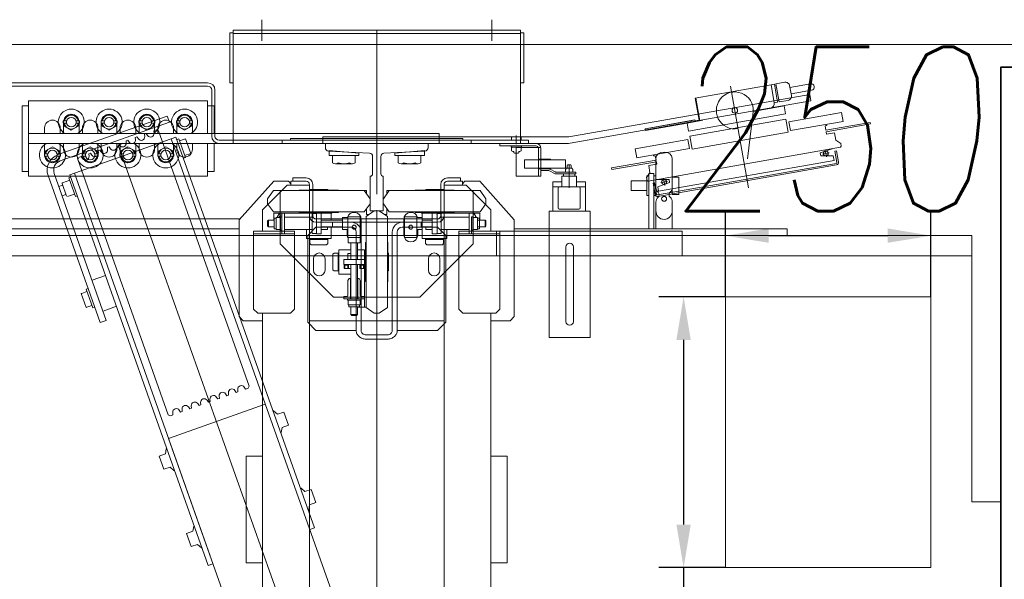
# Model space of a CAD drawing. Header units: millimetres. Extents: x 144573 to 336993, y 74252 to 247042.
# Tile 152 of 256: x 162297 to 163496, y 190403 to 191086. Entities that reach past the tile are written whole.
import ezdxf

# ---------------------------------------------------------------- set-up
doc = ezdxf.new("R2010")
doc.units = ezdxf.units.MM
doc.layers.get('Defpoints').update_dxf_attribs({"color": 255, "lineweight": 0})
doc.layers.add('DIM_COMP_AUX', color=255, linetype='Continuous', lineweight=0, plot=False)
doc.layers.add('NOVÁ TENKÁ', color=255, linetype='Continuous', lineweight=0)
doc.layers.add('ŽB', color=255, linetype='Continuous', lineweight=0)
doc.styles.add('ROMANS', font='romans.shx', dxfattribs={"width": 0.75, "oblique": 5, "height": 200})
doc.dimstyles.new('KONE_mm', dxfattribs={"dimscale": 15, "dimtxt": 3.5, "dimasz": 3.5, "dimexe": 2, "dimexo": 0, "dimgap": 2, "dimtad": 1, "dimdec": 0, "dimrnd": 0.01, "dimzin": 0, "dimdsep": 46, "dimtxsty": 'ROMANS', "dimsah": 1, "dimcen": 0, "dimclrd": 256, "dimclre": 256, "dimclrt": 256, "dimadec": 1, "dimazin": 3, "dimtfac": 1, "dimtdec": 0, "dimtmove": 0, "dimatfit": 3, "dimfxl": 0, "dimtolj": 1, "dimtzin": 0, "dimarcsym": 0})

# ---------------------------------------------------------------- blocks, each defined once
blk = doc.blocks.new('*D984')
at = {"layer": 'Defpoints', "color": 0, "transparency": 16777216}
for p in [(700, 505), (774.6, 505), (700, 255)]:
    blk.add_point(p, dxfattribs=at)
at = {"layer": 'DIM_COMP_AUX', "lineweight": -2, "transparency": 16777216}
for p, q in [((700, 505), (804.6, 505)), ((774.6, 307.5), (774.6, 452.5)), ((700, 255), (804.6, 255))]:
    blk.add_line(p, q, dxfattribs=at)
at = {"layer": 'DIM_COMP_AUX', "transparency": 16777216}
for points in [[(783.4, 452.5), (765.9, 452.5), (774.6, 505)], [(783.4, 307.5), (765.9, 307.5), (774.6, 255)]]:
    blk.add_solid(points, dxfattribs=at)
at = {"layer": 'DIM_COMP_AUX', "transparency": 16777216, "insert": (904.6, 380), "char_height": 200, "attachment_point": 5, "rotation": 270, "style": 'ROMANS'}
blk.add_mtext('\\A1;250', dxfattribs=at)
blk = doc.blocks.new('*D985')
at = {"layer": 'Defpoints', "color": 0, "transparency": 16777216}
for p in [(370, 556.2), (370, 505), (700, 505)]:
    blk.add_point(p, dxfattribs=at)
at = {"layer": 'DIM_COMP_AUX', "lineweight": -2, "transparency": 16777216}
for p, q in [((370, 505), (370, 586.2)), ((700, 505), (700, 586.2)), ((370, 556.2), (-134.9, 556.2)), ((647.5, 556.2), (422.5, 556.2))]:
    blk.add_line(p, q, dxfattribs=at)
at = {"layer": 'DIM_COMP_AUX', "transparency": 16777216}
for points in [[(422.5, 565), (422.5, 547.5), (370, 556.2)], [(647.5, 565), (647.5, 547.5), (700, 556.2)]]:
    blk.add_solid(points, dxfattribs=at)
at = {"layer": 'DIM_COMP_AUX', "transparency": 16777216, "insert": (91.3, 686.2), "char_height": 200, "attachment_point": 5, "style": 'ROMANS'}
blk.add_mtext('\\A1;330', dxfattribs=at)
blk = doc.blocks.new('10030_Elevator_0')
at = {"layer": 'NOVÁ TENKÁ'}
for p, q in [((775, 205), (775, 1880)), ((750, 205), (750, 1855)), ((783, 1097.5), (783, 1430)), ((795, 1096.61), (795, 1412)), ((957, 1377.5), (957, 1136)), ((961, 1377.5), (961, 1136)), ((853, 1362), (933, 1362)), ((853, 1354), (853, 1362)), ((933, 1354), (933, 1362)), ((847, 1136), (847, 1354)), ((847, 1354), (939, 1354)), ((887, 1354), (887, 854)), ((899, 1354), (899, 854)), ((939, 1354), (939, 1136)), ((868.11, 1333.47), (863.22, 1325)), ((871.59, 1333.47), (868.11, 1333.47)), ((874.41, 1334.78), (871.59, 1334.78)), ((871.59, 1334.78), (871.59, 1330.65)), ((873, 1334.5), (882, 1334.5)), ((874.41, 1330.65), (874.41, 1334.78)), ((877.89, 1333.47), (874.41, 1333.47)), ((882.78, 1325), (877.89, 1333.47)), ((882, 1334.5), (887, 1334.5)), ((906, 1334.5), (899, 1334.5)), ((668.73, 1266.94), (847.84, 1330.33)), ((671.39, 1259.4), (850.51, 1322.79)), ((863.22, 1325), (868.11, 1316.53)), ((871.59, 1315.22), (871.59, 1319.35)), ((874.41, 1319.35), (874.41, 1315.22)), ((877.89, 1316.53), (882.78, 1325)), ((838.05, 1313.32), (822.78, 1307.92)), ((823.17, 1313.12), (824.76, 1308.62)), ((834.48, 1317.12), (836.07, 1312.62)), ((842.31, 1303.98), (839.2, 1312.78)), ((865.82, 1315.48), (912.87, 1182.56)), ((868.11, 1316.53), (871.59, 1316.53)), ((874.41, 1315.22), (871.59, 1315.22)), ((873, 1315.5), (882, 1315.5)), ((873.36, 1318.15), (920.41, 1185.23)), ((874.41, 1316.53), (877.89, 1316.53)), ((887, 1311.5), (880, 1311.5)), ((882, 1315.5), (887, 1315.5)), ((899, 1315.5), (906, 1315.5)), ((904, 1311.5), (899, 1311.5)), ((908.11, 1310.47), (903.22, 1302)), ((913, 1311.5), (904, 1311.5)), ((911.59, 1310.47), (908.11, 1310.47)), ((911.59, 1307.65), (911.59, 1311.78)), ((911.59, 1311.78), (914.41, 1311.78)), ((914.41, 1311.78), (914.41, 1307.65)), ((917.89, 1310.47), (914.41, 1310.47)), ((922.78, 1302), (917.89, 1310.47)), ((848.8, 1303.63), (372.74, 1135.13)), ((737.59, 1257.9), (850.81, 1297.97)), ((825.35, 1297.97), (822.23, 1306.77)), ((845.14, 1304.98), (822.52, 1296.97)), ((823.35, 1294.62), (822.52, 1296.97)), ((845.98, 1302.62), (845.14, 1304.98)), ((894.59, 1174.5), (848.8, 1303.63)), ((903.22, 1302), (908.11, 1293.53)), ((911.59, 1296.35), (911.59, 1292.22)), ((914.41, 1292.22), (914.41, 1296.35)), ((917.89, 1293.53), (922.78, 1302)), ((556.33, 1183.91), (867.34, 1294.23)), ((709.37, 1283.98), (686.75, 1275.97)), ((704.04, 1290.05), (687.07, 1284.04)), ((687.34, 1283.28), (687.07, 1284.04)), ((689.57, 1276.97), (687.34, 1283.28)), ((704.04, 1290.05), (704.31, 1289.29)), ((706.54, 1282.98), (704.31, 1289.29)), ((710.2, 1281.62), (709.37, 1283.98)), ((868.11, 1287.47), (863.22, 1279)), ((867.34, 1294.23), (869.89, 1293.02)), ((871.59, 1287.47), (868.11, 1287.47)), ((868.61, 1288.22), (871.01, 1289.87)), ((869.89, 1293.02), (871.01, 1289.87)), ((874.41, 1288.78), (871.59, 1288.78)), ((871.59, 1288.78), (871.59, 1284.65)), ((873, 1288.5), (882, 1288.5)), ((874.41, 1284.65), (874.41, 1288.78)), ((877.89, 1287.47), (874.41, 1287.47)), ((882.78, 1279), (877.89, 1287.47)), ((880, 1292.5), (887, 1292.5)), ((882, 1288.5), (887, 1288.5)), ((904, 1292.5), (899, 1292.5)), ((906, 1288.5), (899, 1288.5)), ((913, 1292.5), (904, 1292.5)), ((908.11, 1293.53), (911.59, 1293.53)), ((911.59, 1292.22), (914.41, 1292.22)), ((914.41, 1293.53), (917.89, 1293.53)), ((687.58, 1273.61), (686.75, 1275.97)), ((726.25, 1260.25), (720.41, 1276.75)), ((863.22, 1279), (868.11, 1270.53)), ((874.29, 1280.62), (871.38, 1280.39)), ((871.59, 1269.22), (871.59, 1273.35)), ((872.62, 1276.91), (875.02, 1278.56)), ((874.29, 1280.62), (875.02, 1278.56)), ((874.41, 1273.35), (874.41, 1269.22)), ((877.89, 1270.53), (882.78, 1279)), ((668.73, 1266.94), (671.39, 1259.4)), ((688.55, 1246.9), (682.71, 1263.4)), ((868.11, 1270.53), (871.59, 1270.53)), ((874.41, 1269.22), (871.59, 1269.22)), ((873, 1269.5), (882, 1269.5)), ((874.41, 1270.53), (877.89, 1270.53)), ((878.3, 1269.31), (875.4, 1269.08)), ((876.63, 1265.6), (879.03, 1267.25)), ((878.3, 1269.31), (879.03, 1267.25)), ((887, 1265.5), (880, 1265.5)), ((882, 1269.5), (887, 1269.5)), ((899, 1269.5), (906, 1269.5)), ((904, 1265.5), (899, 1265.5)), ((908.11, 1264.47), (903.22, 1256)), ((913, 1265.5), (904, 1265.5)), ((911.59, 1264.47), (908.11, 1264.47)), ((911.59, 1261.65), (911.59, 1265.78)), ((911.59, 1265.78), (914.41, 1265.78)), ((914.41, 1265.78), (914.41, 1261.65)), ((917.89, 1264.47), (914.41, 1264.47)), ((922.78, 1256), (917.89, 1264.47)), ((737.59, 1257.9), (384.17, 1132.81)), ((882.31, 1258), (879.41, 1257.77)), ((880.64, 1254.29), (883.04, 1255.94)), ((882.31, 1258), (883.04, 1255.94)), ((903.22, 1256), (908.11, 1247.53)), ((908.11, 1247.53), (911.59, 1247.53)), ((911.59, 1250.35), (911.59, 1246.22)), ((914.41, 1246.22), (914.41, 1250.35)), ((914.41, 1247.53), (917.89, 1247.53)), ((917.89, 1247.53), (922.78, 1256)), ((-885.49, 616.04), (885.09, 1245.09)), ((868.11, 1241.47), (863.22, 1233)), ((871.59, 1241.47), (868.11, 1241.47)), ((874.41, 1242.78), (871.59, 1242.78)), ((871.59, 1242.78), (871.59, 1238.65)), ((873, 1242.5), (882, 1242.5)), ((874.41, 1238.65), (874.41, 1242.78)), ((877.89, 1241.47), (874.41, 1241.47)), ((882.78, 1233), (877.89, 1241.47)), ((880, 1246.5), (887, 1246.5)), ((882, 1242.5), (887, 1242.5)), ((886.32, 1246.69), (883.42, 1246.46)), ((884.65, 1242.98), (887.05, 1244.63)), ((886.32, 1246.69), (887.05, 1244.63)), ((890.33, 1235.38), (887.43, 1235.15)), ((890.33, 1235.38), (891.07, 1233.32)), ((904, 1246.5), (899, 1246.5)), ((906, 1242.5), (899, 1242.5)), ((913, 1246.5), (904, 1246.5)), ((911.59, 1246.22), (914.41, 1246.22)), ((863.22, 1233), (868.11, 1224.53)), ((868.11, 1224.53), (871.59, 1224.53)), ((871.59, 1223.22), (871.59, 1227.35)), ((873, 1223.5), (882, 1223.5)), ((874.41, 1227.35), (874.41, 1223.22)), ((874.41, 1224.53), (877.89, 1224.53)), ((877.89, 1224.53), (882.78, 1233)), ((882, 1223.5), (887, 1223.5)), ((888.67, 1231.67), (891.07, 1233.32)), ((894.35, 1224.07), (891.44, 1223.84)), ((894.35, 1224.07), (895.08, 1222.01)), ((899, 1223.5), (906, 1223.5)), ((874.41, 1223.22), (871.59, 1223.22)), ((887, 1219.5), (880, 1219.5)), ((892.68, 1220.36), (895.08, 1222.01)), ((898.36, 1212.76), (895.46, 1212.53)), ((898.36, 1212.76), (899.09, 1210.7)), ((904, 1219.5), (899, 1219.5)), ((908.11, 1218.47), (903.22, 1210)), ((913, 1219.5), (904, 1219.5)), ((911.59, 1218.47), (908.11, 1218.47)), ((911.59, 1215.65), (911.59, 1219.78)), ((911.59, 1219.78), (914.41, 1219.78)), ((914.41, 1219.78), (914.41, 1215.65)), ((917.89, 1218.47), (914.41, 1218.47)), ((922.78, 1210), (917.89, 1218.47)), ((880, 1200.5), (887, 1200.5)), ((896.69, 1209.05), (899.09, 1210.7)), ((904, 1200.5), (899, 1200.5)), ((902.37, 1201.45), (899.47, 1201.22)), ((902.37, 1201.45), (903.49, 1198.3)), ((903.22, 1210), (908.11, 1201.53)), ((913, 1200.5), (904, 1200.5)), ((908.11, 1201.53), (911.59, 1201.53)), ((911.59, 1204.35), (911.59, 1200.22)), ((911.59, 1200.22), (914.41, 1200.22)), ((914.41, 1200.22), (914.41, 1204.35)), ((914.41, 1201.53), (917.89, 1201.53)), ((917.89, 1201.53), (922.78, 1210)), ((505.9, 1194.99), (489.88, 1189.32)), ((492.54, 1181.78), (489.88, 1189.32)), ((508.57, 1187.45), (505.9, 1194.99)), ((508.57, 1187.45), (514.81, 1186.29)), ((902.27, 1195.75), (591.26, 1085.42)), ((868.11, 1195.47), (863.22, 1187)), ((871.59, 1195.47), (868.11, 1195.47)), ((874.41, 1196.78), (871.59, 1196.78)), ((871.59, 1196.78), (871.59, 1192.65)), ((873, 1196.5), (882, 1196.5)), ((874.41, 1192.65), (874.41, 1196.78)), ((877.89, 1195.47), (874.41, 1195.47)), ((882.78, 1187), (877.89, 1195.47)), ((882, 1196.5), (887, 1196.5)), ((906, 1196.5), (899, 1196.5)), ((903.49, 1198.3), (902.27, 1195.75)), ((-891.82, 679.78), (527.46, 1183.53)), ((-526.87, 676.67), (892.48, 1180.44)), ((492.54, 1181.78), (488.42, 1176.95)), ((488.42, 1176.95), (488.69, 1176.17)), ((514.81, 1186.29), (515.09, 1185.51)), ((569.17, 1065.69), (527.46, 1183.53)), ((556.32, 1183.91), (555.11, 1181.35)), ((555.11, 1181.35), (556.23, 1178.2)), ((559.13, 1178.43), (556.23, 1178.2)), ((863.22, 1187), (868.11, 1178.53)), ((868.11, 1178.53), (871.59, 1178.53)), ((871.59, 1177.22), (871.59, 1181.35)), ((874.41, 1177.22), (871.59, 1177.22)), ((873, 1177.5), (882, 1177.5)), ((874.41, 1181.35), (874.41, 1177.22)), ((874.41, 1178.53), (877.89, 1178.53)), ((877.89, 1178.53), (882.78, 1187)), ((882, 1177.5), (887, 1177.5)), ((899, 1177.5), (906, 1177.5)), ((920.41, 1185.23), (912.87, 1182.56)), ((418.45, 1005.98), (894.59, 1174.5)), ((559.51, 1168.95), (561.91, 1170.61)), ((559.51, 1168.95), (560.24, 1166.89)), ((563.14, 1167.12), (560.24, 1166.89)), ((869.06, 1165.47), (869.9, 1163.11)), ((869.9, 1163.11), (892.52, 1171.12)), ((874.92, 1156.4), (872.25, 1163.95)), ((887, 1173.5), (880, 1173.5)), ((890.16, 1170.28), (892.83, 1162.74)), ((891.69, 1173.48), (892.52, 1171.12)), ((904, 1173.5), (899, 1173.5)), ((908.11, 1172.47), (903.22, 1164)), ((903.22, 1164), (908.11, 1155.53)), ((913, 1173.5), (904, 1173.5)), ((911.59, 1172.47), (908.11, 1172.47)), ((911.59, 1169.65), (911.59, 1173.78)), ((911.59, 1173.78), (914.41, 1173.78)), ((914.41, 1173.78), (914.41, 1169.65)), ((917.89, 1172.47), (914.41, 1172.47)), ((922.78, 1164), (917.89, 1172.47)), ((917.89, 1155.53), (922.78, 1164)), ((411.63, 1161.62), (395.61, 1155.95)), ((398.28, 1148.41), (395.61, 1155.95)), ((414.3, 1154.08), (411.63, 1161.62)), ((414.3, 1154.08), (420.55, 1152.92)), ((420.55, 1152.92), (420.82, 1152.15)), ((563.52, 1157.64), (565.92, 1159.3)), ((563.52, 1157.64), (564.25, 1155.58)), ((567.15, 1155.82), (564.25, 1155.58)), ((874.92, 1156.4), (892.83, 1162.74)), ((880, 1154.5), (887, 1154.5)), ((904, 1154.5), (899, 1154.5)), ((913, 1154.5), (904, 1154.5)), ((908.11, 1155.53), (911.59, 1155.53)), ((911.59, 1158.35), (911.59, 1154.22)), ((911.59, 1154.22), (914.41, 1154.22)), ((914.41, 1154.22), (914.41, 1158.35)), ((914.41, 1155.53), (917.89, 1155.53)), ((398.28, 1148.41), (394.15, 1143.58)), ((394.15, 1143.58), (394.43, 1142.8)), ((567.53, 1146.34), (569.93, 1147.99)), ((567.53, 1146.34), (568.26, 1144.28)), ((571.16, 1144.51), (568.26, 1144.28)), ((374.74, 1129.47), (372.74, 1135.13)), ((571.54, 1135.03), (573.94, 1136.68)), ((571.54, 1135.03), (572.27, 1132.97)), ((575.18, 1133.2), (572.27, 1132.97)), ((887, 1136), (847, 1136)), ((853, 1128), (853, 1136)), ((887, 1128), (853, 1128)), ((952, 1131), (896, 1131)), ((939, 1136), (899, 1136)), ((933, 1128), (899, 1128)), ((933, 1128), (933, 1136)), ((575.55, 1123.72), (577.95, 1125.37)), ((575.55, 1123.72), (576.28, 1121.66)), ((579.19, 1121.89), (576.28, 1121.66)), ((891, 815), (891, 1122)), ((952, 1127), (896, 1127)), ((579.57, 1112.41), (581.96, 1114.06)), ((579.57, 1112.41), (580.3, 1110.35)), ((583.2, 1110.58), (580.3, 1110.35)), ((991.79, 1105), (887, 1105)), ((887, 1105), (887, 755)), ((887, 755), (887, 1105)), ((887, 1105), (887, 755)), ((891, 1105), (891, 755)), ((960, 1105), (1025, 1105)), ((1021, 1105), (1021, 755)), ((1025, 1105), (1025, 755)), ((1025, 755), (1025, 1105)), ((1025, 1105), (1025, 755)), ((583.58, 1101.1), (585.98, 1102.75)), ((583.58, 1101.1), (584.31, 1099.04)), ((587.21, 1099.27), (584.31, 1099.04)), ((587.59, 1089.79), (589.99, 1091.44)), ((676, 1097.5), (671, 1092.5)), ((671, 1092.5), (671, 1069)), ((794, 1097.5), (676, 1097.5)), ((841, 1055.5), (794, 1097.5)), ((376, 1089), (506, 1089)), ((376, 1077), (376, 1089)), ((506, 1077), (506, 1089)), ((587.59, 1089.79), (588.71, 1086.64)), ((588.71, 1086.64), (591.26, 1085.42)), ((685, 1080), (680, 1075)), ((685, 1080), (780, 1080)), ((777, 1030), (777, 1080)), ((780, 1030), (780, 1080)), ((680, 1069), (-806, 1069)), ((376, 1071), (376, 1077)), ((376, 1071), (376, 1069)), ((506, 1071), (506, 1077)), ((506, 1071), (506, 1069)), ((680, 1075), (680, 1035)), ((806, 1069), (780, 1069)), ((836, 1039), (806, 1069)), ((1037.91, 1070.03), (1012.09, 1070.03)), ((561.08, 1055.59), (556.95, 1050.76)), ((560.8, 1056.36), (561.08, 1055.59)), ((786.5, 1062.89), (785.5, 1061.89)), ((793.5, 1061.89), (785.5, 1061.89)), ((785.5, 1061.89), (785.5, 1055.1)), ((792.5, 1062.89), (786.5, 1062.89)), ((793.5, 1061.89), (792.5, 1062.89)), ((793.5, 1061.89), (793.5, 1055.1)), ((793.5, 1055.5), (802, 1055.5)), ((802, 985.5), (802, 1055.5)), ((813.5, 1062.89), (803.5, 1055.88)), ((803.5, 1055.88), (803.5, 1000.5)), ((819.5, 1062.89), (829.5, 1055.88)), ((829.5, 1055.88), (829.5, 1000.5)), ((841, 1055.5), (841, 1052.5)), ((534.41, 1047.02), (534.68, 1046.24)), ((534.68, 1046.24), (540.92, 1045.09)), ((543.59, 1037.54), (540.92, 1045.09)), ((556.95, 1050.76), (559.62, 1043.22)), ((764.5, 1047.5), (699.5, 982.5)), ((829.5, 1047.5), (764.5, 1047.5)), ((777, 1045.5), (789.5, 1045.5)), ((777, 1042.5), (777, 1045.5)), ((797.5, 1047.1), (781.5, 1047.1)), ((781.5, 1047.1), (781.5, 1045.5)), ((781.5, 1045.5), (797.5, 1045.5)), ((796.69, 1052.6), (782.31, 1052.6)), ((782.31, 1047.5), (782.31, 1052.6)), ((783, 1055.1), (783, 1052.6)), ((783, 1055.1), (796, 1055.1)), ((784.11, 1047.1), (794.89, 1047.1)), ((802, 1045.5), (789.5, 1045.5)), ((796, 1055.1), (796, 1052.6)), ((796.69, 1047.5), (796.69, 1052.6)), ((797.5, 1045.5), (797.5, 1047.1)), ((802, 1055), (802, 985)), ((802, 1055), (802, 985)), ((802, 1042.5), (802, 1045.5)), ((841, 1037.5), (841, 1052.5)), ((887, 1045), (887, 745)), ((887, 1045), (891, 1045)), ((891, 1045), (891, 745)), ((543.59, 1037.54), (559.62, 1043.22)), ((680, 1035), (685, 1030)), ((777, 1042.5), (780.5, 1042.5)), ((799, 1042.5), (778.5, 1042.5)), ((778.5, 1042.5), (799, 1042.5)), ((782, 1042.5), (782, 1008.5)), ((797, 1042.5), (797, 1008.5)), ((802, 1042.5), (798.5, 1042.5)), ((836, 1020), (836, 1039)), ((836, 1034.5), (841, 1034.5)), ((838, 1034.5), (841, 1037.5)), ((841, 1032), (841, 1034.5)), ((841, 1032), (841, 1016)), ((841, 1032), (845, 1032)), ((845, 1032), (845, 1016)), ((891, 1035), (893, 1035)), ((893, 1035), (893, 930)), ((466.81, 1022.22), (462.68, 1017.39)), ((466.53, 1023), (466.81, 1022.22)), ((685, 1030), (780, 1030)), ((803, 1000.5), (803, 1024)), ((830, 1000.5), (830, 1024)), ((836, 1020), (836, 1012)), ((836, 1012), (-837, 1012)), ((418.45, 1005.98), (416.45, 1011.64)), ((440.14, 1013.66), (440.41, 1012.88)), ((440.41, 1012.88), (446.66, 1011.72)), ((449.32, 1004.18), (446.66, 1011.72)), ((449.32, 1004.18), (465.35, 1009.85)), ((462.68, 1017.39), (465.35, 1009.85)), ((669, 1014), (659, 1004)), ((775, 1014), (669, 1014)), ((671, 1012), (671, 848)), ((763.5, 1009.98), (764.97, 1011.45)), ((763.5, 991.02), (763.5, 1009.98)), ((771, 1011.45), (764.97, 1011.45)), ((770, 1011.45), (770, 1000.5)), ((771, 1015.5), (771, 1000.5)), ((782, 1015.5), (771, 1015.5)), ((771, 1011.45), (771, 1000.5)), ((785, 1004), (775, 1014)), ((777.25, 1008.5), (789.5, 1008.5)), ((777.25, 1003.5), (777.25, 1008.5)), ((801.75, 1008.5), (789.5, 1008.5)), ((837, 1008), (799, 1008)), ((801.75, 1003.5), (801.75, 1008.5)), ((802, 992), (802, 1009)), ((803, 1009), (802, 1009)), ((830, 1011.25), (831, 1011.25)), ((831, 1011.25), (831, 1000.5)), ((659, 961), (659, 1004)), ((770, 989.55), (770, 1000.5)), ((771, 985.5), (771, 1000.5)), ((771, 989.55), (771, 1000.5)), ((777, 997.5), (777, 1003.5)), ((777, 1003.5), (802, 1003.5)), ((777, 997.5), (802, 997.5)), ((782, 997.5), (782, 989.95)), ((782, 995.5), (782, 997.5)), ((785, 1004), (785, 961)), ((785.5, 997.5), (785.5, 971.5)), ((801.75, 1003.5), (789.5, 1003.5)), ((791, 1004), (791, 930)), ((793.5, 997.5), (793.5, 971.5)), ((795, 1004), (795, 930)), ((803, 1000.5), (803, 977)), ((803.5, 945.12), (803.5, 1000.5)), ((829.5, 945.12), (829.5, 1000.5)), ((830, 1000.5), (830, 977)), ((831, 989.75), (831, 1000.5)), ((887, 995.5), (887, 698.04)), ((887, 995.5), (895, 995.5)), ((895, 995.5), (895, 698.04)), ((733.02, 983.5), (731.55, 982.03)), ((751.98, 983.5), (733.02, 983.5)), ((751.98, 983.5), (753.45, 982.03)), ((763.5, 991.02), (764.97, 989.55)), ((771, 989.55), (764.97, 989.55)), ((785.5, 985.5), (771, 985.5)), ((785.5, 989.95), (782, 989.95)), ((785, 984), (791, 984)), ((791, 984), (791, 961)), ((793.5, 985.5), (802, 985.5)), ((803, 992), (802, 992)), ((803, 984), (802, 985)), ((803, 984), (802, 985)), ((830, 989.75), (831, 989.75)), ((863.57, 983.86), (872.38, 983.86)), ((872.38, 988), (872.38, 952)), ((872.38, 988), (878.28, 988)), ((872.38, 983.86), (872.38, 956.14)), ((875.38, 952), (878.28, 988)), ((699.5, 982.5), (699.5, 877.5)), ((727.5, 976), (742.5, 976)), ((727.5, 961.5), (727.5, 976)), ((731.55, 976), (731.55, 982.03)), ((731.55, 977), (742.5, 977)), ((731.55, 976), (742.5, 976)), ((753.45, 977), (742.5, 977)), ((757.5, 976), (742.5, 976)), ((753.45, 976), (742.5, 976)), ((753.45, 976), (753.45, 982.03)), ((757.5, 961.5), (757.5, 976)), ((782.31, 965), (782.31, 971.5)), ((782.31, 971.5), (796.69, 971.5)), ((796.69, 965), (796.69, 971.5)), ((862.28, 980.39), (862.28, 959.61)), ((659, 961), (659, 955)), ((677.5, 960.5), (678.5, 961.5)), ((677.5, 954.5), (677.5, 960.5)), ((678.5, 961.5), (687.9, 961.5)), ((678.5, 953.5), (678.5, 961.5)), ((687.9, 951), (687.9, 964)), ((687.9, 964), (690.4, 964)), ((690.4, 964.69), (690.4, 950.31)), ((695.9, 964.69), (690.4, 964.69)), ((695.9, 965.5), (695.9, 949.5)), ((697.5, 965.5), (695.9, 965.5)), ((695.9, 952.11), (695.9, 962.89)), ((697.5, 970), (697.5, 957.5)), ((700.5, 970), (697.5, 970)), ((697.5, 949.5), (697.5, 965.5)), ((722.5, 962), (697.5, 962)), ((697.5, 961.5), (739.5, 961.5)), ((700.5, 970), (700.5, 966.5)), ((700.51, 966.79), (700.65, 965.85)), ((702, 965), (719.9, 965)), ((722.5, 963.5), (719.9, 965)), ((722.5, 963.5), (722.5, 961.5)), ((734.5, 969.75), (734.5, 961.5)), ((734.5, 969.75), (739.5, 969.75)), ((734.5, 968.75), (738.5, 968.75)), ((734.5, 965.25), (738.5, 965.25)), ((734.5, 964.25), (739.5, 964.25)), ((738.5, 968.75), (738.5, 965.25)), ((738.5, 965.25), (738.5, 967)), ((739.5, 970), (739.5, 945)), ((745.5, 970), (739.5, 970)), ((739.5, 969.75), (739.5, 957.5)), ((745.5, 970), (745.5, 945)), ((747.5, 965), (745.5, 965)), ((745.5, 965), (753.05, 965)), ((745.5, 961.5), (765.99, 961.5)), ((753.05, 961.5), (753.05, 965)), ((765.99, 950.32), (765.99, 964.7)), ((772.5, 964.7), (765.99, 964.7)), ((772.49, 962.9), (772.49, 952.11)), ((772.5, 965), (797.5, 965)), ((772.5, 965), (772.5, 950)), ((775.5, 966), (782.31, 966)), ((794.89, 965), (784.11, 965)), ((797.5, 965), (797.5, 950)), ((659, 955), (779, 955)), ((659, 949), (779, 949)), ((678.5, 953.5), (677.5, 954.5)), ((678.5, 953.5), (687.9, 953.5)), ((687.5, 953.5), (687.5, 945)), ((687.5, 953.5), (687.5, 943)), ((687.9, 951), (690.4, 951)), ((695.9, 950.31), (690.4, 950.31)), ((695.9, 949.5), (697.5, 949.5)), ((697.5, 950), (697.5, 957.5)), ((697.5, 945), (697.5, 957.5)), ((697.5, 950), (697.5, 954.5)), ((697.5, 953.5), (739.5, 953.5)), ((722.5, 953), (697.5, 953)), ((700.5, 945), (700.5, 948.5)), ((702, 950), (719.9, 950)), ((722.5, 951.5), (719.9, 950)), ((722.5, 951.5), (722.5, 953.5)), ((734.5, 945), (734.5, 950.75)), ((734.5, 950.75), (739.5, 950.75)), ((734.5, 949.75), (738.5, 949.75)), ((738.5, 946.5), (738.5, 949.75)), ((738.5, 946.25), (738.5, 949.75)), ((739.5, 945.25), (739.5, 957.5)), ((745.5, 953.5), (765.99, 953.5)), ((757.5, 953.5), (757.5, 945)), ((772.5, 950.32), (765.99, 950.32)), ((797.5, 950), (772.5, 950)), ((794.5, 949), (775.5, 949)), ((829.5, 957.5), (829.5, 942.5)), ((872.38, 956.14), (863.57, 956.14)), ((872.38, 952), (875.38, 952)), ((648.54, 943), (648.54, 917)), ((648.54, 917), (648.54, 943)), ((653.77, 917), (653.77, 943)), ((680.11, 933), (687.12, 943)), ((687.12, 943), (742.5, 943)), ((700.5, 945), (687.5, 945)), ((757.5, 945), (698.84, 945)), ((742.5, 943.5), (719, 943.5)), ((751, 945), (734, 945)), ((734, 943.5), (734, 945)), ((734.5, 946.25), (738.5, 946.25)), ((734.5, 945.25), (739.5, 945.25)), ((734.5, 945.25), (739.5, 945.25)), ((742.5, 943.5), (766, 943.5)), ((797.88, 943), (742.5, 943)), ((751, 943.5), (751, 945)), ((804.89, 933), (797.88, 943)), ((807.24, 942.5), (800.5, 942.5)), ((800.5, 942.5), (800.5, 939.26)), ((813.5, 938.11), (803.5, 945.12)), ((819.5, 938.11), (829.5, 945.12)), ((829.5, 942.5), (825.76, 942.5)), ((-805, 930), (805, 930)), ((-750, 930), (750, 930)), ((680.11, 927), (687.12, 917)), ((791, 930), (791, 856)), ((795, 930), (795, 856)), ((804.89, 927), (797.88, 917)), ((825.18, 930), (948.82, 930)), ((887, 930), (887, 715.55)), ((887, 930), (1025, 930)), ((893, 825), (893, 930)), ((687.12, 917), (742.5, 917)), ((742.5, 916.5), (719, 916.5)), ((731.75, 916.5), (731.75, 915.5)), ((731.75, 915.5), (742.5, 915.5)), ((797.88, 917), (742.5, 917)), ((742.5, 916.5), (766, 916.5)), ((753.25, 915.5), (742.5, 915.5)), ((753.25, 916.5), (753.25, 915.5)), ((800.5, 917.5), (800.5, 920.74)), ((807.24, 917.5), (800.5, 917.5)), ((813.5, 921.89), (803.5, 914.88)), ((803.5, 914.88), (803.5, 859.5)), ((819.5, 921.89), (829.5, 914.88)), ((829.5, 917.5), (825.76, 917.5)), ((829.5, 902.5), (829.5, 917.5)), ((829.5, 914.88), (829.5, 859.5)), ((779, 911), (659, 911)), ((659, 899), (659, 905)), ((659, 905), (779, 905)), ((862.28, 879.61), (862.28, 900.39)), ((872.38, 903.86), (863.57, 903.86)), ((872.38, 872), (872.38, 908)), ((872.38, 908), (875.38, 908)), ((872.38, 876.14), (872.38, 903.86)), ((875.38, 908), (878.28, 872)), ((659, 856), (659, 899)), ((772.5, 896), (797.5, 896)), ((772.5, 881), (772.5, 896)), ((775.5, 897), (794.5, 897)), ((785, 899), (785, 856)), ((791, 899), (791, 876)), ((791, 880), (791, 890)), ((797.5, 881), (797.5, 896)), ((764.5, 812.5), (699.5, 877.5)), ((797.5, 881), (772.5, 881)), ((782.31, 880), (775.5, 880)), ((782.31, 881), (782.31, 874.5)), ((784.11, 881), (794.89, 881)), ((785, 876), (791, 876)), ((796.69, 881), (796.69, 874.5)), ((803, 876), (802, 875)), ((803, 859.5), (803, 883)), ((830, 859.5), (830, 883)), ((863.57, 876.14), (872.38, 876.14)), ((763.5, 868.98), (764.97, 870.45)), ((763.5, 868.98), (763.5, 859.5)), ((771, 870.45), (764.97, 870.45)), ((770, 870.45), (770, 859.5)), ((785.5, 874.5), (771, 874.5)), ((771, 874.5), (771, 859.5)), ((771, 870.45), (771, 859.5)), ((782, 870.05), (782, 862.5)), ((785.5, 870.05), (782, 870.05)), ((794.89, 874.5), (784.11, 874.5)), ((785.5, 862.5), (785.5, 874.5)), ((793.5, 874.5), (802, 874.5)), ((793.5, 862.5), (793.5, 874.5)), ((802, 805), (802, 875)), ((802, 874.5), (802, 804.5)), ((803, 868), (802, 868)), ((802, 868), (802, 851)), ((830, 870.25), (831, 870.25)), ((831, 870.25), (831, 859.5)), ((872.38, 872), (878.28, 872)), ((659, 856), (669, 846)), ((763.5, 850.02), (763.5, 859.5)), ((770, 848.55), (770, 859.5)), ((771, 844.5), (771, 859.5)), ((771, 848.55), (771, 859.5)), ((775, 846), (785, 856)), ((777, 862.5), (802, 862.5)), ((777, 862.5), (777, 856.5)), ((777, 856.5), (802, 856.5)), ((777.25, 856.5), (789.5, 856.5)), ((777.25, 856.5), (777.25, 851.5)), ((777.25, 851.5), (789.5, 851.5)), ((799, 856.5), (778.5, 856.5)), ((782, 817.5), (782, 851.5)), ((801.75, 856.5), (789.5, 856.5)), ((801.75, 851.5), (789.5, 851.5)), ((797, 817.5), (797, 851.5)), ((799, 852), (837, 852)), ((801.75, 856.5), (801.75, 851.5)), ((803, 859.5), (803, 836)), ((803.5, 804.12), (803.5, 859.5)), ((829.5, 804.12), (829.5, 859.5)), ((830, 859.5), (830, 836)), ((831, 848.75), (831, 859.5)), ((899, 854), (887, 854)), ((-836, 848), (836, 848)), ((669, 846), (775, 846)), ((763.5, 850.02), (764.97, 848.55)), ((771, 848.55), (764.97, 848.55)), ((782, 844.5), (771, 844.5)), ((799, 848), (837, 848)), ((803, 851), (802, 851)), ((830, 848.75), (831, 848.75)), ((836, 840), (836, 848)), ((836, 840), (836, 821)), ((841, 844), (841, 828)), ((845, 844), (845, 828)), ((685, 830), (680, 825)), ((685, 830), (780, 830)), ((777, 830), (777, 780)), ((780, 830), (780, 780)), ((841, 828), (841, 825.5)), ((841, 828), (845, 828)), ((680, 825), (680, 785)), ((777, 817.5), (780.5, 817.5)), ((777, 817.5), (777, 814.5)), ((778.5, 817.5), (799, 817.5)), ((798.5, 817.5), (780.5, 817.5)), ((802, 817.5), (798.5, 817.5)), ((802, 817.5), (802, 814.5)), ((806, 791), (836, 821)), ((841, 825.5), (836, 825.5)), ((841, 822.5), (838, 825.5)), ((841, 807.5), (841, 822.5)), ((891, 825), (893, 825)), ((829.5, 812.5), (764.5, 812.5)), ((777, 814.5), (789.5, 814.5)), ((781.5, 814.5), (797.5, 814.5)), ((781.5, 812.9), (781.5, 814.5)), ((797.5, 812.9), (781.5, 812.9)), ((782.31, 812.9), (782.31, 807.4)), ((796.69, 807.4), (782.31, 807.4)), ((783, 804.9), (783, 807.4)), ((783, 804.9), (796, 804.9)), ((784.11, 812.9), (794.89, 812.9)), ((785.5, 798.11), (785.5, 807.4)), ((793.5, 798.11), (793.5, 807.4)), ((793.5, 804.5), (802, 804.5)), ((794, 762.5), (841, 804.5)), ((796, 804.9), (796, 807.4)), ((796.69, 812.9), (796.69, 807.4)), ((797.5, 814.5), (797.5, 812.9)), ((813.5, 797.11), (803.5, 804.12)), ((819.5, 797.11), (829.5, 804.12)), ((841, 807.5), (841, 804.5)), ((887, 815), (891, 815)), ((793.5, 798.11), (785.5, 798.11)), ((786.5, 797.11), (785.5, 798.11)), ((792.5, 797.11), (786.5, 797.11)), ((793.5, 798.11), (792.5, 797.11)), ((-806, 791), (680, 791)), ((376, 789), (376, 791)), ((376, 789), (376, 783)), ((376, 783), (376, 771)), ((506, 789), (506, 791)), ((506, 789), (506, 783)), ((506, 783), (506, 771)), ((671, 791), (671, 767.5)), ((680, 785), (685, 780)), ((685, 780), (774, 780)), ((750, 784), (780, 784)), ((750, 558), (750, 784)), ((777, 780), (774, 780)), ((777, 780), (780, 780)), ((806, 791), (780, 791)), ((780, 784), (780, 558)), ((887, 780), (884, 780)), ((884, 760), (884, 780)), ((887, 736), (887, 780)), ((1037.91, 789.97), (1012.09, 789.97)), ((376, 771), (506, 771)), ((671, 767.5), (676, 762.5)), ((794, 762.5), (676, 762.5)), ((783, 430), (783, 762.5)), ((882, 760), (847, 760)), ((847, 730), (847, 760)), ((877.4, 763), (877.4, 764.33)), ((877.4, 755.67), (877.4, 757)), ((881.86, 765.77), (877.94, 765.77)), ((882, 730.08), (882, 760)), ((882.4, 766.25), (884, 766.25)), ((882.4, 753.75), (882.4, 766.25)), ((882.4, 764.33), (882.4, 760)), ((884, 760), (884, 766.25)), ((884, 736), (884, 760)), ((896.79, 760), (886, 760)), ((891, 765.77), (894.46, 765.77)), ((891, 754.23), (891, 765.77)), ((895, 755.67), (895, 764.33)), ((857, 750.18), (867, 750.18)), ((881.86, 754.23), (877.94, 754.23)), ((882.4, 753.75), (884, 753.75)), ((887, 755), (991.79, 755)), ((887, 745), (891, 745)), ((894.46, 754.23), (891, 754.23)), ((1025, 755), (960, 755)), ((881, 733), (847, 733)), ((856, 732.18), (857, 732.18)), ((857, 732.18), (856, 732.18)), ((868, 732.18), (867, 732.18)), ((867, 732.18), (868, 732.18)), ((868, 718.18), (868, 732.18)), ((650.4, 720), (804.4, 720)), ((650.4, 720), (650.4, 670)), ((804.4, 670), (804.4, 720)), ((881, 730), (847, 730)), ((853.76, 719.74), (850.47, 713.56)), ((854, 730.18), (854, 720.68)), ((854, 730.18), (856, 730.18)), ((867, 700.18), (867, 725.18)), ((804.4, 715.68), (840.4, 715.68)), ((807, 683.68), (807, 707.68)), ((808.5, 709.18), (832.5, 709.18)), ((834, 675.68), (834, 715.68)), ((840.4, 704.68), (840.4, 715.68)), ((850, 687.68), (850, 711.68)), ((852, 687.68), (852, 711.68)), ((855.53, 718.8), (852.24, 712.62)), ((856, 718.18), (857, 718.18)), ((867, 718.18), (868, 718.18)), ((669.9, 699.5), (760.9, 699.5)), ((833.05, 695.68), (856.8, 695.68)), ((834, 704.68), (847, 704.68)), ((847, 686.68), (847, 704.68)), ((847, 702.68), (850, 702.68)), ((850.4, 695.68), (856.8, 695.68)), ((852, 698.99), (852, 692.36)), ((855.19, 700.1), (852.41, 700.1)), ((856.8, 695.68), (861.5, 695.68)), ((857, 700.18), (867, 700.18)), ((895.18, 695.96), (946.89, 402.68)), ((669.9, 690.5), (760.9, 690.5)), ((834, 686.68), (847, 686.68)), ((840.4, 675.68), (840.4, 686.68)), ((847, 688.68), (850, 688.68)), ((850, 687.68), (852, 687.68)), ((855.19, 691.26), (852.41, 691.26)), ((887.3, 694.57), (939.02, 401.29)), ((804.4, 675.68), (840.4, 675.68)), ((808.5, 682.18), (832.5, 682.18)), ((650.4, 670), (804.4, 670)), ((829.5, 620), (841.5, 620)), ((829.5, 601), (829.5, 620)), ((841.5, 601), (841.5, 620)), ((823.5, 601), (847.5, 601)), ((823.5, 598.5), (823.5, 601)), ((847.5, 598.5), (847.5, 601)), ((783, 598.5), (850.5, 598.5)), ((783, 592.5), (850.5, 592.5)), ((783, 590), (815.56, 590)), ((823.5, 592.5), (823.5, 590)), ((833.44, 590), (823.5, 590)), ((829.5, 588.96), (829.5, 590)), ((844.5, 590), (833.44, 590)), ((847.5, 590), (844.5, 590)), ((847.5, 592.5), (847.5, 590)), ((869.25, 590), (847.5, 590)), ((850.5, 598.5), (850.5, 592.5)), ((815.56, 570), (783, 570)), ((832.97, 570), (824.99, 570)), ((824.99, 570), (824.99, 562)), ((829.5, 570), (829.5, 571.04)), ((844.5, 570), (833.44, 570)), ((846.01, 570), (844.5, 570)), ((869.25, 570), (846.01, 570)), ((846.01, 570), (846.01, 562)), ((780, 558), (750, 558)), ((846.01, 562), (824.99, 562)), ((775, 430), (783, 430)), ((946.89, 402.68), (939.02, 401.29))]:
    blk.add_line(p, q, dxfattribs=at)
at = {"layer": 'NOVÁ TENKÁ', "ltscale": 0.25}
for p, q in [((855.19, 643.6), (857.16, 643.95)), ((855.19, 643.6), (864.74, 589.44)), ((857.16, 643.95), (866.71, 589.78)), ((869.69, 613.16), (880.53, 615.07)), ((880.98, 549.14), (869.69, 613.16)), ((891.81, 551.05), (880.53, 615.07)), ((841.13, 599.49), (841.94, 600.65)), ((841.94, 600.65), (845.39, 601.26)), ((845.39, 601.26), (851.18, 597.2)), ((904.97, 603.13), (903, 602.78)), ((913.68, 542.22), (903, 602.78)), ((915.65, 542.56), (904.97, 603.13)), ((824.78, 585.69), (824.39, 587.91)), ((824.39, 587.91), (824.78, 585.69)), ((838.64, 593.46), (824.85, 591.03)), ((824.85, 591.03), (838.64, 593.46)), ((838.99, 591.5), (825.2, 589.06)), ((838.99, 591.5), (825.2, 589.06)), ((838.99, 591.5), (838.64, 593.46)), ((838.64, 593.46), (838.99, 591.5)), ((841.13, 599.49), (861.8, 482.3)), ((842.96, 589.15), (842.96, 573.92)), ((851.18, 597.2), (860.05, 598.76)), ((860.05, 598.76), (861.78, 588.91)), ((861.78, 588.91), (864.74, 589.44)), ((866.71, 589.78), (872.12, 590.74)), ((871.78, 592.71), (873.25, 592.97)), ((872.12, 590.74), (871.78, 592.71)), ((822.42, 587.56), (860.8, 369.92)), ((860.8, 369.92), (822.42, 587.56)), ((824.78, 585.69), (862.38, 372.48)), ((824.78, 585.69), (862.38, 372.48)), ((828.68, 586.63), (834.09, 587.59)), ((828.68, 586.63), (847.52, 479.78)), ((834.09, 587.59), (839.3, 573.27)), ((844.14, 580.73), (835.86, 579.27)), ((840.73, 575.86), (839.27, 584.14)), ((839.3, 573.27), (842.96, 573.92)), ((902.1, 550.33), (911.94, 552.06)), ((911.94, 552.06), (915.33, 532.86)), ((880.22, 545.96), (895.98, 548.74)), ((900.89, 428.77), (880.22, 545.96)), ((880.98, 549.14), (891.81, 551.05)), ((895.98, 548.74), (916.64, 431.55)), ((902.1, 550.33), (922.93, 432.15)), ((913.68, 542.22), (915.65, 542.56)), ((915.53, 537.47), (914.67, 542.39)), ((942.3, 541.17), (914.72, 536.31)), ((915.53, 537.47), (942.12, 542.16)), ((942.12, 542.16), (958.45, 449.58)), ((956.74, 499.04), (832.89, 477.2)), ((866.36, 372.93), (847.52, 479.78)), ((882.46, 365.1), (861.8, 482.3)), ((868.08, 478.33), (922.05, 471.96)), ((926.17, 471.37), (932.78, 433.89)), ((937.33, 441.8), (936.63, 445.74)), ((936.78, 445.76), (958.45, 449.58)), ((959.29, 445.67), (937.33, 441.8)), ((957.62, 443.34), (957.27, 445.31)), ((959.29, 445.67), (958.59, 449.61)), ((922.93, 432.15), (932.78, 433.89)), ((959.64, 443.7), (937.67, 439.83)), ((939.58, 428.99), (937.67, 439.83)), ((939.69, 440.18), (939.35, 442.15)), ((961.55, 432.87), (959.64, 443.7)), ((916.64, 431.55), (900.89, 428.77)), ((902.69, 426.04), (913.52, 427.95)), ((913.97, 362.03), (902.69, 426.04)), ((924.81, 363.94), (913.52, 427.95)), ((945.38, 424.94), (957.49, 427.07)), ((947.49, 425.31), (951.9, 400.3)), ((955.37, 426.7), (959.78, 401.69)), ((871.77, 389.11), (875.43, 389.76)), ((871.77, 373.88), (871.77, 389.11)), ((875.46, 378.89), (874, 387.17)), ((880.64, 375.45), (875.43, 389.76)), ((903.17, 382.97), (908.59, 383.93)), ((908.94, 381.96), (908.59, 383.93)), ((862.38, 372.48), (862.77, 370.26)), ((862.38, 372.48), (862.77, 370.26)), ((877.71, 371.88), (863.92, 369.45)), ((863.92, 369.45), (877.71, 371.88)), ((866.36, 372.93), (871.77, 373.88)), ((878.87, 383.76), (870.59, 382.3)), ((877.71, 371.88), (878.06, 369.91)), ((877.71, 371.88), (878.06, 369.91)), ((891.12, 370.69), (899.99, 372.26)), ((898.25, 382.1), (901.2, 382.63)), ((899.99, 372.26), (898.25, 382.1)), ((901.2, 382.63), (910.75, 328.46)), ((903.17, 382.97), (912.72, 328.81)), ((908.94, 381.96), (910.41, 382.22)), ((924.03, 368.37), (922.46, 377.24)), ((878.06, 369.91), (864.27, 367.48)), ((878.06, 369.91), (864.27, 367.48)), ((882.46, 365.1), (883.62, 364.29)), ((883.62, 364.29), (887.07, 364.9)), ((887.07, 364.9), (891.12, 370.69)), ((913.97, 362.03), (924.81, 363.94)), ((910.75, 328.46), (912.72, 328.81))]:
    blk.add_line(p, q, dxfattribs=at)
at = {"layer": 'NOVÁ TENKÁ'}
for points in [[(887, 815), (887, 866.5), (887, 993.5), (887, 1122)], [(961, 1105), (1022, 1105), (1022, 1109), (961, 1109), (961, 1105)], [(802, 1048.39), (797, 1051.27), (796.69, 1051.09)], [(801.8, 1042.5), (802, 1042.61), (802, 1048.39)], [(801.8, 817.5), (802, 817.39), (802, 811.61)], [(802, 811.61), (797, 808.73), (796.69, 808.91)], [(875, 760), (875, 762.4), (875.6, 763), (877.4, 763)], [(877.4, 757), (875.6, 757), (875, 757.6), (875, 760)], [(857, 700.18), (857, 732.18), (857, 733.18), (857, 750.18)], [(867, 725.18), (867, 733.18), (867, 750.18)], [(961, 755), (1022, 755), (1022, 751), (961, 751), (961, 755)], [(856, 718.18), (856, 730.18), (856, 732.18)], [(855.19, 691.26), (856.8, 692.36), (856.8, 698.99), (855.19, 700.1)], [(856.8, 698.18), (860.3, 698.18), (860.8, 697.68), (860.8, 693.68), (860.3, 693.18), (856.8, 693.18)], [(775, 205), (450, 205), (450, 170)]]:
    blk.add_lwpolyline(points, dxfattribs=at)
for points in [[(732.5, 993), (746.5, 993, 1), (746.5, 1007), (732.5, 1007, 1), (732.5, 993, 1)], [(732.5, 867), (746.5, 867, -1), (746.5, 853), (732.5, 853, -1), (732.5, 867, -1)]]:
    blk.add_lwpolyline(points, format="xyb", dxfattribs=at)
at = {"layer": 'NOVÁ TENKÁ', "ltscale": 3}
blk.add_lwpolyline([(805, 922), (847, 922), (847, 922, -0.4142135), (850, 925), (871.2, 925, -0.3990272), (875.2, 921.21), (877.8, 871.29, 0.3990273), (881.8, 867.5), (887, 867.5), (887, 992.5), (881.8, 992.5, 0.3990272), (877.8, 988.71), (875.2, 938.79, -0.399027), (871.2, 935), (850, 935, -0.4142138), (847, 938), (847, 938), (805, 938)], format="xyb", close=True, dxfattribs=at)
at = {"layer": 'NOVÁ TENKÁ', "ltscale": 0.25}
for points in [[(903, 602.78), (904.97, 603.13), (914.78, 547.49), (912.81, 547.14), (911.94, 552.06)], [(915.65, 542.56), (913.68, 542.22), (912.81, 547.14), (914.78, 547.49)]]:
    blk.add_lwpolyline(points, close=True, dxfattribs=at)
at = {"layer": 'NOVÁ TENKÁ', "linetype": 'Continuous'}
blk.add_lwpolyline([(700, 255), (370, 255), (370, 505), (700, 505)], close=True, dxfattribs=at)
at = {"layer": 'NOVÁ TENKÁ', "lineweight": 35}
blk.add_lwpolyline([(-1080, 170), (980, 170), (980, 120), (-1080, 120)], close=True, dxfattribs=at)
at = {"layer": 'NOVÁ TENKÁ'}
for centre, radius in [((873, 1325), 5.82), ((913, 1302), 5.82), ((873, 1279), 5.82), ((913, 1256), 5.82), ((873, 1233), 5.82), ((913, 1210), 5.82), ((873, 1187), 5.82), ((913, 1164), 5.82), ((785, 957.5), 2.46), ((785, 888.5), 2.46), ((819.49, 580), 3)]:
    blk.add_circle(centre, radius, dxfattribs=at)
at = {"layer": 'NOVÁ TENKÁ', "ltscale": 0.25}
for centre, radius in [((840, 580), 3), ((927.29, 493.84), 3.4), ((874.73, 383.03), 3)]:
    blk.add_circle(centre, radius, dxfattribs=at)
at = {"layer": 'NOVÁ TENKÁ'}
for centre, radius, start, end in [((854.51, 1311.48), 20, 19.49073, 109.49073), ((873, 1325), 15.88, 28.17805, 331.82195), ((873, 1325), 9.5, 90, 180), ((873, 1325), 8.47, 99.59407, 260.40593), ((873, 1325), 8.47, 279.59407, 80.40593), ((906, 1325), 9.5, 0, 90), ((854.51, 1311.48), 12, 19.49073, 109.49073), ((873, 1325), 9.5, 180, 270), ((906, 1325), 9.5, 270, 0), ((838.35, 1312.48), 0.9, 19.49073, 109.49073), ((880, 1302), 9.5, 90, 180), ((913, 1302), 15.88, 208.17805, 151.82195), ((913, 1302), 8.47, 99.59407, 260.40593), ((913, 1302), 9.5, 0, 90), ((913, 1302), 8.47, 279.59407, 80.40593), ((880, 1302), 9.5, 180, 270), ((913, 1302), 9.5, 270, 0), ((873, 1279), 15.88, 28.17805, 331.82195), ((873, 1279), 9.5, 90, 180), ((873, 1279), 8.47, 99.59407, 260.40593), ((871.04, 1284.67), 4.3, 124.53137, 274.53137), ((873, 1279), 8.47, 279.59407, 80.40593), ((906, 1279), 9.5, 0, 90), ((873, 1279), 9.5, 180, 270), ((875.06, 1273.37), 4.3, 124.53137, 274.53137), ((913, 1256), 15.88, 208.17805, 151.82195), ((906, 1279), 9.5, 270, 0), ((880, 1256), 9.5, 90, 180), ((879.07, 1262.06), 4.3, 124.53137, 274.53137), ((913, 1256), 8.47, 99.59407, 260.40593), ((913, 1256), 9.5, 0, 90), ((913, 1256), 8.47, 279.59407, 80.40593), ((873, 1233), 15.88, 28.17805, 331.82195), ((880, 1256), 9.5, 180, 270), ((883.08, 1250.75), 4.3, 124.53137, 274.53137), ((913, 1256), 9.5, 270, 0), ((873, 1233), 9.5, 90, 180), ((873, 1233), 8.47, 99.59407, 260.40593), ((873, 1233), 8.47, 279.59407, 80.40593), ((887.09, 1239.44), 4.3, 124.53137, 274.53137), ((906, 1233), 9.5, 0, 90), ((873, 1233), 9.5, 180, 270), ((891.1, 1228.13), 4.3, 124.53137, 274.53137), ((913, 1210), 15.88, 208.17805, 151.82195), ((906, 1233), 9.5, 270, 0), ((880, 1210), 9.5, 90, 180), ((895.12, 1216.82), 4.3, 124.53137, 274.53137), ((913, 1210), 8.47, 99.59407, 260.40593), ((913, 1210), 9.5, 0, 90), ((913, 1210), 8.47, 279.59407, 80.40593), ((873, 1187), 15.88, 28.17805, 331.82195), ((880, 1210), 9.5, 180, 270), ((899.13, 1205.51), 4.3, 124.53137, 274.53137), ((913, 1210), 9.5, 270, 0), ((873, 1187), 9.5, 90, 180), ((873, 1187), 8.47, 99.59407, 260.40593), ((873, 1187), 8.47, 279.59407, 80.40593), ((906, 1187), 9.5, 0, 90), ((559.47, 1174.15), 4.3, 304.53137, 94.53137), ((873, 1187), 9.5, 180, 270), ((913, 1164), 15.88, 208.17805, 151.82195), ((906, 1187), 9.5, 270, 0), ((563.48, 1162.84), 4.3, 304.53137, 94.53137), ((880, 1164), 9.5, 90, 180), ((880, 1164), 9.5, 180, 270), ((913, 1164), 8.47, 99.59407, 260.40593), ((913, 1164), 9.5, 0, 90), ((913, 1164), 9.5, 270, 0), ((913, 1164), 8.47, 279.59407, 80.40593), ((567.49, 1151.53), 4.3, 304.53137, 94.53137), ((571.5, 1140.22), 4.3, 304.53137, 94.53137), ((575.52, 1128.91), 4.3, 304.53137, 94.53137), ((896, 1122), 9, 90, 180), ((952, 1136), 9, 270, 0), ((952, 1136), 5, 270, 0), ((579.53, 1117.6), 4.3, 304.53137, 94.53137), ((896, 1122), 5, 90, 180), ((583.54, 1106.29), 4.3, 304.53137, 94.53137), ((587.55, 1094.98), 4.3, 304.53137, 94.53137), ((816.5, 1023.72), 39.28, 85.62002, 94.37998), ((797, 1045.5), 5, 0, 93.55462), ((797, 1045.5), 3, 0, 95.93115), ((803.5, 1024), 0.5, 90, 180), ((829.5, 1024), 0.5, 0, 90), ((799, 1004), 8, 90, 180), ((799, 1004), 4, 90, 180), ((837, 1016), 8, 270, 0), ((837, 1016), 4, 270, 0), ((867.57, 980.39), 5.29, 139.11761, 220.88239), ((803.5, 977), 0.5, 180, 270), ((829.5, 977), 0.5, 270, 0), ((883.06, 970), 20.69, 160.43422, 199.56578), ((702, 966.5), 1.5, 180, 270), ((775.5, 957.5), 8.5, 90, 122.16386), ((779, 961), 12, 270, 0), ((779, 961), 6, 270, 0), ((794.5, 957.5), 8.5, 270, 75.06951), ((867.57, 959.61), 5.29, 139.11761, 220.88239), ((702, 948.5), 1.5, 90, 180), ((775.5, 957.5), 8.5, 237.69718, 270), ((718.99, 943), 0.5, 90, 180), ((766, 943), 0.5, 0, 90), ((816.5, 977.28), 39.28, 265.62002, 274.37998), ((719.28, 930), 39.28, 175.62002, 184.37998), ((765.72, 930), 39.28, 355.62002, 4.37998), ((719, 917), 0.5, 180, 270), ((766, 917), 0.5, 270, 0), ((816.5, 882.72), 39.28, 85.62002, 94.37998), ((779, 899), 12, 0, 90), ((779, 899), 6, 0, 90), ((867.57, 900.39), 5.29, 139.11761, 220.88239), ((775.5, 888.5), 8.5, 90, 270), ((794.5, 888.5), 8.5, 284.93049, 90), ((883.06, 890), 20.69, 160.43422, 199.56578), ((803.5, 883), 0.5, 90, 180), ((829.5, 883), 0.5, 0, 90), ((867.57, 879.61), 5.29, 139.11761, 220.88239), ((799, 856), 8, 180, 270), ((799, 856), 4, 180, 270), ((837, 844), 8, 0, 90), ((837, 844), 4, 0, 90), ((803.5, 836), 0.5, 180, 270), ((829.5, 836), 0.5, 270, 0), ((797, 814.5), 5, 266.44538, 0), ((816.5, 836.28), 39.28, 265.62002, 274.37998), ((895, 773.19), 4, 180, 185.44733), ((879.61, 764.33), 2.21, 139.11761, 180), ((879.61, 755.67), 2.21, 180, 220.88239), ((880.19, 764.33), 2.21, 0, 40.88239), ((880.19, 755.67), 2.21, 324.94662, 0), ((892.79, 764.33), 2.21, 0, 40.88239), ((892.79, 755.67), 2.21, 319.11761, 0), ((880.19, 755.67), 2.21, 319.11761, 324.94662), ((881, 736), 6, 270, 0), ((881, 736), 3, 270, 289.47122), ((881, 736), 3, 270, 289.47122), ((881, 736), 3, 289.47122, 0), ((852, 720.68), 2, 331.92751, 0), ((852, 720.68), 4, 331.92751, 0), ((808.5, 707.68), 1.5, 90, 180), ((832.5, 707.68), 1.5, 0, 90), ((854, 711.68), 4, 151.92751, 180), ((854, 711.68), 2, 151.92751, 180), ((669.9, 695), 4.5, 90, 180), ((760.9, 695), 4.5, 0, 90), ((853.69, 698.99), 1.69, 139.11761, 180), ((907, 698.04), 20, 180, 190), ((907, 698.04), 12, 180, 190), ((669.9, 695), 4.5, 180, 270), ((760.9, 695), 4.5, 270, 0), ((808.5, 683.68), 1.5, 180, 270), ((832.5, 683.68), 1.5, 270, 0), ((853.69, 692.36), 1.69, 180, 220.88239), ((815.56, 582), 8, 41.81031, 90), ((833.44, 582), 8, 90, 138.18969), ((824.5, 590), 4, 221.81031, 318.18969), ((815.56, 578), 8, 270, 318.18969), ((824.5, 570), 4, 41.81031, 138.18969), ((833.44, 578), 8, 221.81031, 270)]:
    blk.add_arc(centre, radius, start, end, dxfattribs=at)
at = {"layer": 'NOVÁ TENKÁ', "ltscale": 0.25}
for centre, radius, start, end in [((825.37, 588.08), 3, 100, 190), ((825.37, 588.08), 3, 100, 190), ((825.37, 588.08), 1, 100, 190), ((825.37, 588.08), 1, 100, 190), ((927.29, 493.84), 22.5, 256.54231, 190), ((935.74, 451.67), 6, 190, 280), ((956.62, 432), 5, 280, 10), ((944.51, 429.86), 5, 190, 280), ((955.84, 401), 4, 190, 10), ((863.75, 370.44), 3, 190, 280), ((863.75, 370.44), 3, 190, 280), ((863.75, 370.44), 1, 190, 280), ((863.75, 370.44), 1, 190, 280)]:
    blk.add_arc(centre, radius, start, end, dxfattribs=at)
at = {"layer": 'NOVÁ TENKÁ'}
for centre, major_axis, ratio, start_param, end_param in [((804.87, 580), (-10.37, 0), 0.9642054, 4.712389, 7.8539816), ((869.25, 580), (0, 10), 0.7254197, 3.1415927, 6.2831853)]:
    blk.add_ellipse(centre, major_axis=major_axis, ratio=ratio, start_param=start_param, end_param=end_param, dxfattribs=at)
for points, knots in [([(659, 955), (657.63, 955), (654.8, 954.34), (651.33, 951.61), (649.06, 947.64), (648.54, 944.55), (648.54, 943)], [0, 0, 0, 0, 0.2339852, 0.4776314, 0.7343636, 1, 1, 1, 1]), ([(659, 955), (657.63, 955), (654.8, 954.34), (651.33, 951.61), (649.06, 947.64), (648.54, 944.55), (648.54, 943)], [0, 0, 0, 0, 0.2339852, 0.4776314, 0.7343636, 1, 1, 1, 1]), ([(659, 949), (658.32, 949), (656.9, 948.67), (655.17, 947.31), (654.03, 945.32), (653.77, 943.78), (653.77, 943)], [0, 0, 0, 0, 0.2339974, 0.4776355, 0.7343494, 1, 1, 1, 1]), ([(648.54, 917), (648.54, 915.45), (649.06, 912.36), (651.33, 908.39), (654.8, 905.66), (657.63, 905), (659, 905)], [0, 0, 0, 0, 0.2656364, 0.5223686, 0.7660148, 1, 1, 1, 1]), ([(648.54, 917), (648.54, 915.45), (649.06, 912.36), (651.33, 908.39), (654.8, 905.66), (657.63, 905), (659, 905)], [0, 0, 0, 0, 0.2656364, 0.5223686, 0.7660148, 1, 1, 1, 1]), ([(653.77, 917), (653.77, 916.22), (654.03, 914.68), (655.17, 912.69), (656.9, 911.33), (658.32, 911), (659, 911)], [0, 0, 0, 0, 0.2656506, 0.5223645, 0.7660026, 1, 1, 1, 1])]:
    blk.add_open_spline(points, degree=3, knots=knots, dxfattribs=at)
blk.add_point((805, 930), dxfattribs=at)
at = {"layer": 'NOVÁ TENKÁ', "linetype": 'ByBlock'}
for p in [(797.22, 856.5), (800.75, 856.5)]:
    blk.add_point(p, dxfattribs=at)
at = {"layer": 'DIM_COMP_AUX'}
dim = blk.add_linear_dim(base=(370, 556.23), p1=(700, 505), p2=(370, 505), angle=180, dimstyle='KONE_mm', override={"dimdec": 0}, dxfattribs=at)
dim.commit()
dim.dimension.update_dxf_attribs({"geometry": '*D985', "text_midpoint": (91.31, 686.23)})
dim = blk.add_linear_dim(base=(774.64, 505), p1=(700, 255), p2=(700, 505), angle=90, dimstyle='KONE_mm', override={"dimdec": 0}, dxfattribs=at)
dim.commit()
dim.dimension.update_dxf_attribs({"geometry": '*D984', "text_midpoint": (774.64, 380), "dimtype": 128})

msp = doc.modelspace()

# ---------------------------------------------------------------- linework, layer by layer
at = {"layer": 'ŽB'}
msp.add_line((161561.48, 191055.259), (163661.48, 191055.259), dxfattribs=at)

# ---------------------------------------------------------------- block references
at = {"rotation": 90}
msp.add_blockref('10030_Elevator_0', (163661.479, 190047.758), dxfattribs=at)

doc.saveas('drawing.dxf')
